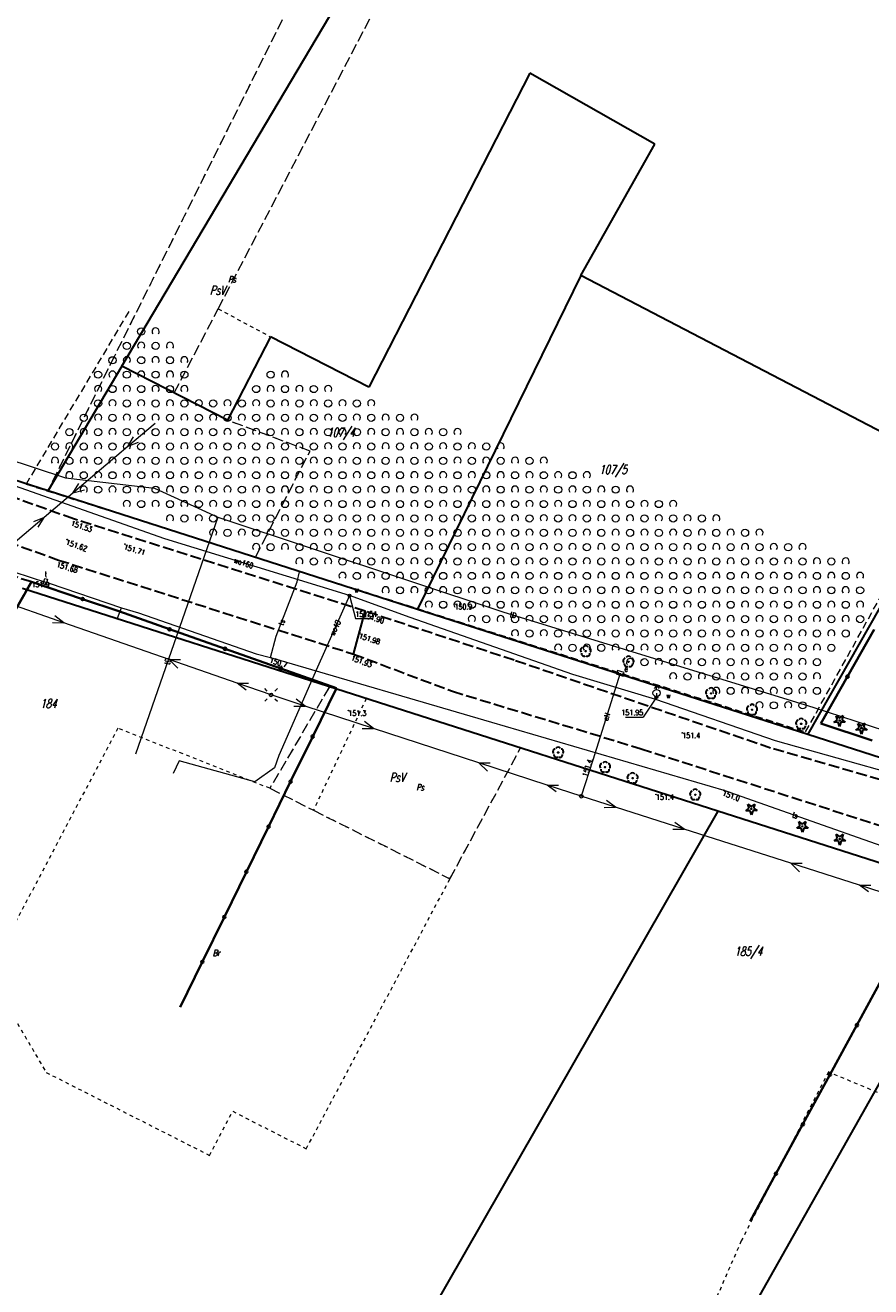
# Model space of a CAD drawing. Header units: metres. Extents: x 8430084 to 8437887, y 5768320 to 5771876.
# Tile 35 of 50: x 8434098 to 8434216, y 5770197 to 5770373. Entities that reach past the tile are written whole.
import ezdxf
from ezdxf.enums import TextEntityAlignment as Align

# ---------------------------------------------------------------- set-up
doc = ezdxf.new("R2010")
doc.units = ezdxf.units.M
doc.header["$MEASUREMENT"] = 0
for name, pattern in [('2_14', [1, -1]), ('2_OTKJ', [2, 1.5, -0.5]), ('2_OTZK', [1.5, 1, -0.5]), ('4_SUEP_A', [0]), ('4_SUTP_A', [0]), ('4_SUTS', [0]), ('4_SUWP', [0]), ('GDE', [0]), ('GUK', [2, 1.5, -0.5]), ('GUZ', [1, 0.5, -0.5])]:
    doc.linetypes.add(name, pattern=pattern)
doc.layers.get('0').update_dxf_attribs({"color": 250, "linetype": 'CONTINUOUS', "lineweight": 100})
for name, color, linetype, lineweight in [('Dzialki', 4, 'GDE', 30), ('Numery_dzialek', 4, 'CONTINUOUS', 30), ('OTK_L_0', 253, '2_OTKJ', 30), ('OTO_L_0', 252, 'CONTINUOUS', 35), ('OTR_T_0', 253, 'CONTINUOUS', 18), ('OTR_T_1', 253, 'CONTINUOUS', 18), ('OTZ_L_1', 253, '2_OTZK', 18), ('OTZ_T_0', 253, 'CONTINUOUS', 30), ('OTZ_T_1', 253, 'CONTINUOUS', 30), ('SUE_E_T_1', 1, 'CONTINUOUS', 0), ('SUE_T_3', 1, 'CONTINUOUS', 18), ('SUE_T_4', 7, 'CONTINUOUS', 18), ('SUEP_E_T_0', 1, 'CONTINUOUS', 0), ('SUEP_L_0', 1, '4_SUEP_A', 18), ('SUER_T_0', 1, 'CONTINUOUS', 18), ('SUP_T_2', 1, 'CONTINUOUS', 18), ('SUW_E_T_2', 5, 'CONTINUOUS', 0), ('SUW_T_2', 5, 'CONTINUOUS', 18), ('SUW_T_5', 5, 'CONTINUOUS', 18), ('SUWP_E_T_0', 5, 'CONTINUOUS', 0), ('SUWP_L_0', 5, '4_SUWP', 18), ('SUWR_T_0', 5, 'CONTINUOUS', 18), ('Uzytki', 253, 'GUZ', 18)]:
    doc.layers.add(name, color=color, linetype=linetype, lineweight=lineweight)
for name, color, linetype, lineweight, true_color in [('Kontury', 7, 'GUK', 18, 0x008000), ('Numery_konturow', 7, 'CONTINUOUS', 13, 0x008000), ('Numery_uzytkow', 7, 'CONTINUOUS', 9, 0x008000), ('SUT_E_T_1', 7, 'CONTINUOUS', 0, 0xff9100), ('SUT_L_0', 7, '4_SUTS', 18, 0xff9100), ('SUTP_E_T_0', 7, 'CONTINUOUS', 0, 0xff9100), ('SUTP_L_0', 7, '4_SUTP_A', 18, 0xff9100), ('SUTR_T_0', 7, 'CONTINUOUS', 18, 0xff9100)]:
    doc.layers.add(name, color=color, linetype=linetype, lineweight=lineweight, true_color=true_color)
doc.styles.get("Standard").update_dxf_attribs({"font": 'Simplex.SHX', "width": 0.75})

# ---------------------------------------------------------------- blocks, each defined once
blk = doc.blocks.new('2_OTZK')
at = {"color": 0, "linetype": 'Continuous'}
for centre in [(-1, 1), (1, -1)]:
    blk.add_circle(centre, 0.5, dxfattribs=at)
for centre, start, end in [((1, 1), 318.5904, 221.4096), ((-1, -1), 318.7031, 221.2969)]:
    blk.add_arc(centre, 0.5, start, end, dxfattribs=at)
blk = doc.blocks.new('2_OTRN')
at = {"color": 0, "linetype": 'Continuous'}
blk.add_circle((0, 0), 0.045, dxfattribs=at)
blk = doc.blocks.new('2_OTRS')
at = {"color": 0, "linetype": 'Continuous'}
blk.add_circle((0, 0), 0.045, dxfattribs=at)
blk = doc.blocks.new('2_OTZG')
at = {"color": 0, "linetype": 'Continuous'}
for p, q in [((-0.78225, -0.26495), (-0.3012, 0.09375)), ((-0.3012, 0.09375), (-0.4937, 0.6621)), ((-0.4937, 0.6621), (-0.0039, 0.31545)), ((-0.0039, 0.31545), (0.4771, 0.67415)), ((0.4771, 0.67415), (0.2988, 0.1012)), ((0.2988, 0.1012), (0.7886, -0.24545)), ((-0.18225, -0.2575), (-0.78225, -0.26495)), ((0.01025, -0.82585), (-0.18225, -0.2575)), ((0.1886, -0.2529), (0.01025, -0.82585)), ((0.7886, -0.24545), (0.1886, -0.2529))]:
    blk.add_line(p, q, dxfattribs=at)
blk.add_circle((0, 0), 0.045, dxfattribs=at)
blk = doc.blocks.new('2_OTZL')
at = {"color": 0, "linetype": 'Continuous'}
blk.add_circle((0, 0), 0.045, dxfattribs=at)
for centre, start, end in [((-0.36, 0.12), 102.1445, 221.86), ((0, 0.38), 30.1401, 149.8599), ((0.36, 0.12), 318.14, 77.8555), ((-0.22, -0.3), 174.1482, 293.8542), ((0.22, -0.3), 246.1458, 5.8518)]:
    blk.add_arc(centre, 0.375, start, end, dxfattribs=at)
blk = doc.blocks.new('4_SUEO_W')
at = {"color": 0, "linetype": 'Continuous'}
for p, q in [((-0.53035, 0.53035), (-0.8839, 0.8839)), ((0.53035, 0.53035), (0.8839, 0.8839)), ((-0.53035, -0.53035), (-0.8839, -0.8839)), ((0.53035, -0.53035), (0.8839, -0.8839))]:
    blk.add_line(p, q, dxfattribs=at)
blk.add_circle((0, 0), 0.025, dxfattribs=at)
blk = doc.blocks.new('4_SUPP')
at = {"color": 0, "linetype": 'Continuous'}
blk.add_circle((0, 0), 0.25, dxfattribs=at)
blk = doc.blocks.new('4_SUES')
at = {"color": 0, "linetype": 'Continuous'}
for p, q in [((0.5, 0.25), (-0.5, 0.25)), ((-0.5, 0.25), (-0.5, -0.25)), ((0.5, -0.25), (0.5, 0.25)), ((-0.5, -0.25), (0.5, -0.25))]:
    blk.add_line(p, q, dxfattribs=at)
blk = doc.blocks.new('4_SUPS')
at = {"color": 0, "linetype": 'Continuous'}
blk.add_circle((0, 0), 0.0625, dxfattribs=at)
blk = doc.blocks.new('4_SUWH')
at = {"color": 0, "linetype": 'Continuous'}
for p, q in [((0, 1), (-0.35355, 0.64645)), ((0, 1), (0.35355, 0.64645)), ((0, 0.5), (0, 1))]:
    blk.add_line(p, q, dxfattribs=at)
blk.add_circle((0, 0), 0.5, dxfattribs=at)
blk = doc.blocks.new('4_SUWW')
at = {"color": 0, "linetype": 'Continuous'}
for radius in [0.2, 0.175, 0.15, 0.125, 0.1, 0.075, 0.05, 0.025, 0.00715]:
    blk.add_circle((0, 0), radius, dxfattribs=at)

msp = doc.modelspace()

# ---------------------------------------------------------------- linework, layer by layer
at = {"layer": 'Dzialki'}
for p, q in [((8434111.71, 5770325.33), (8434144.08, 5770379.84)), ((8434168.46, 5770366.06), (8434146.06, 5770322.39)), ((8434185.87, 5770356.22), (8434168.46, 5770366.06)), ((8434175.54, 5770337.93), (8434185.87, 5770356.22)), ((8434175.54, 5770337.93), (8434152.85, 5770291.54)), ((8434227.86, 5770310.66), (8434175.54, 5770337.93)), ((8434132.36, 5770329.41), (8434126.4, 5770317.8)), ((8434146.06, 5770322.39), (8434132.36, 5770329.41)), ((8434111.71, 5770325.33), (8434101.43, 5770308.03)), ((8434126.4, 5770317.8), (8434111.71, 5770325.33)), ((8434081.21, 5770314.52), (8434101.43, 5770308.03)), ((8434227.86, 5770310.66), (8434207.13, 5770274.13)), ((8434101.43, 5770308.03), (8434152.85, 5770291.54)), ((8434194.63, 5770263.43), (8434097.86, 5770294.41)), ((8434152.85, 5770291.54), (8434207.13, 5770274.13)), ((8434207.13, 5770274.13), (8434237.77, 5770264.31)), ((8434194.63, 5770263.43), (8433863.27, 5769685.62)), ((8434231.73, 5770251.53), (8434194.63, 5770263.43)), ((8433900.82, 5769664.56), (8434231.73, 5770251.53))]:
    msp.add_line(p, q, dxfattribs=at)
at = {"layer": 'Kontury'}
for p, q in [((8434139.38, 5770384.25), (8434110.67, 5770326.72)), ((8434125.12, 5770333.3), (8434148.97, 5770378.98)), ((8434119, 5770321.59), (8434125.12, 5770333.3)), ((8434110.67, 5770326.72), (8434101.43, 5770308.03)), ((8434126.4, 5770317.8), (8434119, 5770321.59)), ((8434137.88, 5770313.51), (8434126.4, 5770317.8)), ((8434084.45, 5770313.48), (8434101.43, 5770308.03)), ((8434130.3, 5770298.77), (8434137.88, 5770313.51)), ((8434101.43, 5770308.03), (8434130.3, 5770298.77)), ((8434130.3, 5770298.77), (8434152.85, 5770291.54)), ((8434140.58, 5770280.73), (8434097.86, 5770294.41)), ((8434152.85, 5770291.54), (8434207.13, 5770274.13)), ((8434140.58, 5770280.73), (8434132.3, 5770266.6)), ((8434145.7, 5770279.09), (8434140.58, 5770280.73)), ((8434167.17, 5770272.22), (8434145.7, 5770279.09)), ((8434207.13, 5770274.13), (8434237.77, 5770264.31)), ((8434157.35, 5770254.02), (8434167.17, 5770272.22)), ((8434194.63, 5770263.43), (8434167.17, 5770272.22)), ((8434132.3, 5770266.6), (8434138.36, 5770263.55)), ((8434138.36, 5770263.55), (8434157.35, 5770254.02)), ((8434231.73, 5770251.53), (8434194.63, 5770263.43))]:
    msp.add_line(p, q, dxfattribs=at)
at = {"layer": 'OTK_L_0', "linetype": '2_OTKJ'}
for p, q in [((8434104.98, 5770304.08), (8434085.93, 5770310.87)), ((8434084.6, 5770304.97), (8434102.9, 5770298.35)), ((8434145.56, 5770291.23), (8434104.98, 5770304.08)), ((8434102.9, 5770298.35), (8434143.95, 5770285.27)), ((8434099.14, 5770295.33), (8434095.61, 5770296.39)), ((8434077.44, 5770257.44), (8434099.14, 5770295.33)), ((8434166.27, 5770284.41), (8434145.56, 5770291.23)), ((8434143.95, 5770285.27), (8434157.71, 5770280.09)), ((8434201.96, 5770272.19), (8434166.27, 5770284.41)), ((8434157.71, 5770280.09), (8434183.95, 5770272.11)), ((8434183.95, 5770272.11), (8434226.48, 5770258.42)), ((8434228.77, 5770264.45), (8434201.96, 5770272.19))]:
    msp.add_line(p, q, dxfattribs=at)
at = {"layer": 'OTK_L_0', "linetype": '2_14'}
msp.add_line((8434143.95, 5770285.27), (8434145.56, 5770291.23), dxfattribs=at)
at = {"layer": 'OTO_L_0'}
for p, q in [((8434095.5, 5770288.99), (8434099.14, 5770295.33)), ((8434099.14, 5770295.33), (8434106.24, 5770292.92)), ((8434106.24, 5770292.92), (8434111.26, 5770291.22)), ((8434111.26, 5770291.22), (8434118.33, 5770288.73)), ((8434118.33, 5770288.73), (8434126.07, 5770286)), ((8434212.65, 5770282.14), (8434216.35, 5770288.68)), ((8434126.07, 5770286), (8434133.82, 5770283.27)), ((8434133.82, 5770283.27), (8434141.56, 5770280.54)), ((8434208.95, 5770275.62), (8434212.65, 5770282.14)), ((8434141.56, 5770280.54), (8434138.26, 5770273.81)), ((8434208.95, 5770275.62), (8434216.06, 5770273.23)), ((8434138.26, 5770273.81), (8434135.18, 5770267.53)), ((8434135.18, 5770267.53), (8434132.11, 5770261.26)), ((8434132.11, 5770261.26), (8434129.03, 5770254.99)), ((8434129.03, 5770254.99), (8434125.96, 5770248.71)), ((8434125.96, 5770248.71), (8434122.89, 5770242.44)), ((8434122.89, 5770242.44), (8434119.81, 5770236.17)), ((8434213.96, 5770233.65), (8434217.72, 5770240.54)), ((8434210.21, 5770226.76), (8434213.96, 5770233.65)), ((8434206.45, 5770219.87), (8434210.21, 5770226.76)), ((8434202.7, 5770212.98), (8434206.45, 5770219.87)), ((8434199.11, 5770206.4), (8434202.7, 5770212.98))]:
    msp.add_line(p, q, dxfattribs=at)
for centre in [(8434106.24, 5770292.92), (8434118.33, 5770288.73), (8434126.07, 5770286), (8434133.82, 5770283.27), (8434212.65, 5770282.14), (8434138.26, 5770273.81), (8434135.18, 5770267.53), (8434132.11, 5770261.26), (8434129.03, 5770254.99), (8434125.96, 5770248.71), (8434122.89, 5770242.44), (8434213.96, 5770233.65), (8434210.21, 5770226.76), (8434206.45, 5770219.87), (8434202.7, 5770212.98)]:
    msp.add_circle(centre, 0.17, dxfattribs=at)
at = {"layer": 'OTZ_L_1', "linetype": '2_OTZK'}
for p, q in [((8434112.67, 5770332.93), (8434098.37, 5770308.91)), ((8434098.37, 5770308.91), (8434206.83, 5770274.44)), ((8434206.83, 5770274.44), (8434219.4, 5770297.14))]:
    msp.add_line(p, q, dxfattribs=at)
at = {"layer": 'SUEP_L_0', "linetype": '4_SUEP_A'}
for p, q in [((8434116.33, 5770317.36), (8434112.52, 5770314.13)), ((8434112.52, 5770314.13), (8434113.34, 5770315.48)), ((8434112.52, 5770314.13), (8434104.89, 5770307.66)), ((8434113.98, 5770314.72), (8434112.52, 5770314.13)), ((8434104.89, 5770307.66), (8434105.71, 5770309.01)), ((8434106.52, 5770308.06), (8434104.89, 5770307.66)), ((8434104.89, 5770307.66), (8434100.9, 5770304.28)), ((8434100.9, 5770304.28), (8434093.28, 5770297.81)), ((8434100.9, 5770304.28), (8434099.43, 5770303.69)), ((8434100.08, 5770302.93), (8434100.9, 5770304.28)), ((8434103.63, 5770289.64), (8434094.18, 5770292.93)), ((8434103.63, 5770289.64), (8434102.37, 5770290.61)), ((8434102.05, 5770289.66), (8434103.63, 5770289.64)), ((8434118.3, 5770284.53), (8434103.63, 5770289.64)), ((8434127.74, 5770281.24), (8434118.3, 5770284.53)), ((8434119.47, 5770283.33), (8434118.3, 5770284.53)), ((8434118.3, 5770284.53), (8434119.88, 5770284.51)), ((8434181.03, 5770282.61), (8434177.2, 5770270.51)), ((8434132.46, 5770279.59), (8434127.74, 5770281.24)), ((8434128.99, 5770280.27), (8434127.74, 5770281.24)), ((8434127.74, 5770281.24), (8434129.32, 5770281.21)), ((8434137.21, 5770278.04), (8434132.46, 5770279.59)), ((8434135.63, 5770278.03), (8434137.21, 5770278.04)), ((8434137.21, 5770278.04), (8434135.94, 5770278.98)), ((8434146.72, 5770274.93), (8434137.21, 5770278.04)), ((8434145.14, 5770274.92), (8434146.72, 5770274.93)), ((8434146.72, 5770274.93), (8434145.45, 5770275.88)), ((8434161.37, 5770270.15), (8434146.72, 5770274.93)), ((8434161.37, 5770270.15), (8434162.95, 5770270.16)), ((8434170.87, 5770267.05), (8434161.37, 5770270.15)), ((8434162.56, 5770268.97), (8434161.37, 5770270.15)), ((8434177.2, 5770270.51), (8434175.62, 5770265.5)), ((8434170.87, 5770267.05), (8434172.45, 5770267.06)), ((8434175.62, 5770265.5), (8434170.87, 5770267.05)), ((8434172.14, 5770266.11), (8434170.87, 5770267.05)), ((8434180.39, 5770263.97), (8434175.62, 5770265.5)), ((8434178.81, 5770263.95), (8434180.39, 5770263.97)), ((8434180.39, 5770263.97), (8434179.11, 5770264.91)), ((8434189.91, 5770260.93), (8434180.39, 5770263.97)), ((8434188.33, 5770260.91), (8434189.91, 5770260.93)), ((8434189.91, 5770260.93), (8434188.63, 5770261.86)), ((8434204.78, 5770256.17), (8434189.91, 5770260.93)), ((8434204.78, 5770256.17), (8434206.36, 5770256.19)), ((8434214.3, 5770253.12), (8434204.78, 5770256.17)), ((8434205.98, 5770255), (8434204.78, 5770256.17)), ((8434214.3, 5770253.12), (8434215.88, 5770253.14)), ((8434219.07, 5770251.6), (8434214.3, 5770253.12)), ((8434215.58, 5770252.19), (8434214.3, 5770253.12))]:
    msp.add_line(p, q, dxfattribs=at)
at = {"layer": 'SUT_L_0', "linetype": '4_SUTS'}
for p, q in [((8434100.75, 5770295.04), (8434101, 5770295.79)), ((8434101, 5770295.79), (8434101.37, 5770295.67)), ((8434101.37, 5770295.67), (8434101.12, 5770294.91)), ((8434101.12, 5770294.91), (8434100.75, 5770295.04))]:
    msp.add_line(p, q, dxfattribs=at)
at = {"layer": 'SUTP_L_0', "linetype": '4_SUTP_A'}
for p, q in [((8434095.27, 5770312.63), (8434103.88, 5770309.77)), ((8434103.88, 5770309.77), (8434116.25, 5770308.35)), ((8434116.25, 5770308.35), (8434125.06, 5770304.32)), ((8434125.06, 5770304.32), (8434113.61, 5770271.34)), ((8434125.06, 5770304.32), (8434164.83, 5770291.08)), ((8434083.36, 5770301.02), (8434101.22, 5770295.25)), ((8434136.11, 5770295.34), (8434136.43, 5770296.71)), ((8434101.22, 5770295.25), (8434101.59, 5770295.13)), ((8434101.59, 5770295.13), (8434101.48, 5770294.82)), ((8434101.59, 5770295.13), (8434111.66, 5770291.72)), ((8434133.18, 5770287.78), (8434136.11, 5770295.34)), ((8434111.08, 5770290.27), (8434111.66, 5770291.72)), ((8434111.66, 5770291.72), (8434114, 5770291.02)), ((8434114, 5770291.02), (8434130.39, 5770285.32)), ((8434164.83, 5770291.08), (8434207.81, 5770277.89)), ((8434132.4, 5770284.79), (8434133.18, 5770287.78)), ((8434130.39, 5770285.32), (8434132.4, 5770284.79)), ((8434132.4, 5770284.79), (8434163.11, 5770275.79)), ((8434207.81, 5770277.89), (8434235.04, 5770269.06)), ((8434163.11, 5770275.79), (8434195.43, 5770266.32)), ((8434195.43, 5770266.32), (8434224.49, 5770256.09))]:
    msp.add_line(p, q, dxfattribs=at)
at = {"layer": 'SUWP_L_0', "linetype": '4_SUWP'}
for p, q in [((8434117.67, 5770301.32), (8434084.17, 5770313.07)), ((8434143.38, 5770293.4), (8434117.67, 5770301.32)), ((8434143.38, 5770293.4), (8434138.94, 5770283.47)), ((8434151.79, 5770290.35), (8434143.38, 5770293.4)), ((8434174.42, 5770282.45), (8434151.79, 5770290.35)), ((8434138.94, 5770283.47), (8434133.53, 5770271.17)), ((8434185.97, 5770278.96), (8434174.42, 5770282.45)), ((8434186.09, 5770279.85), (8434186.07, 5770279.27)), ((8434186.07, 5770279.27), (8434185.97, 5770278.96)), ((8434202.65, 5770273.22), (8434185.97, 5770278.96)), ((8434226.08, 5770266.59), (8434202.65, 5770273.22)), ((8434133.53, 5770271.17), (8434132.96, 5770269.46)), ((8434119.68, 5770270.44), (8434118.83, 5770268.65)), ((8434130.19, 5770267.5), (8434119.68, 5770270.44)), ((8434132.96, 5770269.46), (8434130.19, 5770267.5))]:
    msp.add_line(p, q, dxfattribs=at)
at = {"layer": 'SUWR_T_0', "linetype": 'Continuous', "lineweight": 0}
for p, q in [((8434143.38, 5770293.4), (8434144.19, 5770290.21)), ((8434144.19, 5770290.21), (8434146.55, 5770290.21)), ((8434186.07, 5770279.27), (8434184.22, 5770276.51)), ((8434181.75, 5770276.51), (8434184.22, 5770276.51))]:
    msp.add_line(p, q, dxfattribs=at)
at = {"layer": 'Uzytki'}
for p, q in [((8434139.38, 5770384.25), (8434110.67, 5770326.72)), ((8434125.12, 5770333.3), (8434148.97, 5770378.98)), ((8434119, 5770321.59), (8434125.12, 5770333.3)), ((8434125.12, 5770333.3), (8434132.36, 5770329.41)), ((8434132.36, 5770329.41), (8434126.4, 5770317.8)), ((8434110.67, 5770326.72), (8434101.43, 5770308.03)), ((8434126.4, 5770317.8), (8434119, 5770321.59)), ((8434137.88, 5770313.51), (8434126.4, 5770317.8)), ((8434084.45, 5770313.48), (8434101.43, 5770308.03)), ((8434130.3, 5770298.77), (8434137.88, 5770313.51)), ((8434101.43, 5770308.03), (8434130.3, 5770298.77)), ((8434223.31, 5770302.65), (8434207.13, 5770274.13)), ((8434130.3, 5770298.77), (8434152.85, 5770291.54)), ((8434140.58, 5770280.73), (8434097.86, 5770294.41)), ((8434152.85, 5770291.54), (8434207.13, 5770274.13)), ((8434140.58, 5770280.73), (8434132.3, 5770266.6)), ((8434145.7, 5770279.09), (8434140.58, 5770280.73)), ((8434145.7, 5770279.09), (8434138.36, 5770263.55)), ((8434167.17, 5770272.22), (8434145.7, 5770279.09)), ((8434111.15, 5770274.96), (8434093.11, 5770240.77)), ((8434132.3, 5770266.6), (8434111.15, 5770274.96)), ((8434207.13, 5770274.13), (8434237.77, 5770264.31)), ((8434157.35, 5770254.02), (8434167.17, 5770272.22)), ((8434194.63, 5770263.43), (8434167.17, 5770272.22)), ((8434138.36, 5770263.55), (8434157.35, 5770254.02)), ((8434231.73, 5770251.53), (8434194.63, 5770263.43)), ((8434137.36, 5770216.46), (8434157.35, 5770254.02)), ((8434093.11, 5770240.77), (8434101.18, 5770227.08)), ((8434101.18, 5770227.08), (8434123.9, 5770215.54)), ((8434209.99, 5770227.14), (8434197.87, 5770203.64)), ((8434223.27, 5770221.6), (8434209.99, 5770227.14)), ((8434123.9, 5770215.54), (8434127.13, 5770221.67)), ((8434127.13, 5770221.67), (8434137.36, 5770216.46)), ((8434197.87, 5770203.64), (8434191.07, 5770188.06))]:
    msp.add_line(p, q, dxfattribs=at)

# ---------------------------------------------------------------- block references
at = {"layer": 'OTR_T_0'}
for p in [(8434104.98, 5770304.08), (8434104.1, 5770301.22), (8434112.13, 5770300.56), (8434102.9, 5770298.35), (8434145.56, 5770291.23), (8434144.84, 5770288.19), (8434143.95, 5770285.27)]:
    msp.add_blockref('2_OTRS', p, dxfattribs=at)
at = {"layer": 'OTR_T_1'}
for p in [(8434099.14, 5770295.33), (8434157.98, 5770292.24), (8434143.23, 5770277.41), (8434189.67, 5770274.32), (8434186.01, 5770265.76)]:
    msp.add_blockref('2_OTRN', p, dxfattribs=at)
at = {"layer": 'OTZ_L_1'}
for p in [(8434115.4, 5770329.14), (8434113.4, 5770327.14), (8434117.4, 5770327.14), (8434111.4, 5770325.14), (8434115.4, 5770325.14), (8434119.4, 5770325.14), (8434109.4, 5770323.14), (8434113.4, 5770323.14), (8434117.4, 5770323.14), (8434133.4, 5770323.14), (8434111.4, 5770321.14), (8434115.4, 5770321.14), (8434119.4, 5770321.14), (8434131.4, 5770321.14), (8434135.4, 5770321.14), (8434139.4, 5770321.14), (8434109.4, 5770319.14), (8434113.4, 5770319.14), (8434117.4, 5770319.14), (8434121.4, 5770319.14), (8434125.4, 5770319.14), (8434129.4, 5770319.14), (8434133.4, 5770319.14), (8434137.4, 5770319.14), (8434141.4, 5770319.14), (8434145.4, 5770319.14), (8434107.4, 5770317.14), (8434111.4, 5770317.14), (8434115.4, 5770317.14), (8434119.4, 5770317.14), (8434123.4, 5770317.14), (8434127.4, 5770317.14), (8434131.4, 5770317.14), (8434135.4, 5770317.14), (8434139.4, 5770317.14), (8434143.4, 5770317.14), (8434147.4, 5770317.14), (8434151.4, 5770317.14), (8434105.4, 5770315.14), (8434109.4, 5770315.14), (8434113.4, 5770315.14), (8434117.4, 5770315.14), (8434121.4, 5770315.14), (8434125.4, 5770315.14), (8434129.4, 5770315.14), (8434133.4, 5770315.14), (8434137.4, 5770315.14), (8434141.4, 5770315.14), (8434145.4, 5770315.14), (8434149.4, 5770315.14), (8434153.4, 5770315.14), (8434157.4, 5770315.14), (8434103.4, 5770313.14), (8434107.4, 5770313.14), (8434111.4, 5770313.14), (8434115.4, 5770313.14), (8434119.4, 5770313.14), (8434123.4, 5770313.14), (8434127.4, 5770313.14), (8434131.4, 5770313.14), (8434135.4, 5770313.14), (8434139.4, 5770313.14), (8434143.4, 5770313.14), (8434147.4, 5770313.14), (8434151.4, 5770313.14), (8434155.4, 5770313.14), (8434159.4, 5770313.14), (8434163.4, 5770313.14), (8434105.4, 5770311.14), (8434109.4, 5770311.14), (8434113.4, 5770311.14), (8434117.4, 5770311.14), (8434121.4, 5770311.14), (8434125.4, 5770311.14), (8434129.4, 5770311.14), (8434133.4, 5770311.14), (8434137.4, 5770311.14), (8434141.4, 5770311.14), (8434145.4, 5770311.14), (8434149.4, 5770311.14), (8434153.4, 5770311.14), (8434157.4, 5770311.14), (8434161.4, 5770311.14), (8434165.4, 5770311.14), (8434169.4, 5770311.14), (8434107.4, 5770309.14), (8434111.4, 5770309.14), (8434115.4, 5770309.14), (8434119.4, 5770309.14), (8434123.4, 5770309.14), (8434127.4, 5770309.14), (8434131.4, 5770309.14), (8434135.4, 5770309.14), (8434139.4, 5770309.14), (8434143.4, 5770309.14), (8434147.4, 5770309.14), (8434151.4, 5770309.14), (8434155.4, 5770309.14), (8434159.4, 5770309.14), (8434163.4, 5770309.14), (8434167.4, 5770309.14), (8434171.4, 5770309.14), (8434175.4, 5770309.14), (8434113.4, 5770307.14), (8434117.4, 5770307.14), (8434121.4, 5770307.14), (8434125.4, 5770307.14), (8434129.4, 5770307.14), (8434133.4, 5770307.14), (8434137.4, 5770307.14), (8434141.4, 5770307.14), (8434145.4, 5770307.14), (8434149.4, 5770307.14), (8434153.4, 5770307.14), (8434157.4, 5770307.14), (8434161.4, 5770307.14), (8434165.4, 5770307.14), (8434169.4, 5770307.14), (8434173.4, 5770307.14), (8434177.4, 5770307.14), (8434181.4, 5770307.14), (8434119.4, 5770305.14), (8434123.4, 5770305.14), (8434127.4, 5770305.14), (8434131.4, 5770305.14), (8434135.4, 5770305.14), (8434139.4, 5770305.14), (8434143.4, 5770305.14), (8434147.4, 5770305.14), (8434151.4, 5770305.14), (8434155.4, 5770305.14), (8434159.4, 5770305.14), (8434163.4, 5770305.14), (8434167.4, 5770305.14), (8434171.4, 5770305.14), (8434175.4, 5770305.14), (8434179.4, 5770305.14), (8434183.4, 5770305.14), (8434187.4, 5770305.14), (8434125.4, 5770303.14), (8434129.4, 5770303.14), (8434133.4, 5770303.14), (8434137.4, 5770303.14), (8434141.4, 5770303.14), (8434145.4, 5770303.14), (8434149.4, 5770303.14), (8434153.4, 5770303.14), (8434157.4, 5770303.14), (8434161.4, 5770303.14), (8434165.4, 5770303.14), (8434169.4, 5770303.14), (8434173.4, 5770303.14), (8434177.4, 5770303.14), (8434181.4, 5770303.14), (8434185.4, 5770303.14), (8434189.4, 5770303.14), (8434193.4, 5770303.14), (8434131.4, 5770301.14), (8434135.4, 5770301.14), (8434139.4, 5770301.14), (8434143.4, 5770301.14), (8434147.4, 5770301.14), (8434151.4, 5770301.14), (8434155.4, 5770301.14), (8434159.4, 5770301.14), (8434163.4, 5770301.14), (8434167.4, 5770301.14), (8434171.4, 5770301.14), (8434175.4, 5770301.14), (8434179.4, 5770301.14), (8434183.4, 5770301.14), (8434187.4, 5770301.14), (8434191.4, 5770301.14), (8434195.4, 5770301.14), (8434199.4, 5770301.14), (8434137.4, 5770299.14), (8434141.4, 5770299.14), (8434145.4, 5770299.14), (8434149.4, 5770299.14), (8434153.4, 5770299.14), (8434157.4, 5770299.14), (8434161.4, 5770299.14), (8434165.4, 5770299.14), (8434169.4, 5770299.14), (8434173.4, 5770299.14), (8434177.4, 5770299.14), (8434181.4, 5770299.14), (8434185.4, 5770299.14), (8434189.4, 5770299.14), (8434193.4, 5770299.14), (8434197.4, 5770299.14), (8434201.4, 5770299.14), (8434205.4, 5770299.14), (8434143.4, 5770297.14), (8434147.4, 5770297.14), (8434151.4, 5770297.14), (8434155.4, 5770297.14), (8434159.4, 5770297.14), (8434163.4, 5770297.14), (8434167.4, 5770297.14), (8434171.4, 5770297.14), (8434175.4, 5770297.14), (8434179.4, 5770297.14), (8434183.4, 5770297.14), (8434187.4, 5770297.14), (8434191.4, 5770297.14), (8434195.4, 5770297.14), (8434199.4, 5770297.14), (8434203.4, 5770297.14), (8434207.4, 5770297.14), (8434211.4, 5770297.14), (8434149.4, 5770295.14), (8434153.4, 5770295.14), (8434157.4, 5770295.14), (8434161.4, 5770295.14), (8434165.4, 5770295.14), (8434169.4, 5770295.14), (8434173.4, 5770295.14), (8434177.4, 5770295.14), (8434181.4, 5770295.14), (8434185.4, 5770295.14), (8434189.4, 5770295.14), (8434193.4, 5770295.14), (8434197.4, 5770295.14), (8434201.4, 5770295.14), (8434205.4, 5770295.14), (8434209.4, 5770295.14), (8434213.4, 5770295.14), (8434155.4, 5770293.14), (8434159.4, 5770293.14), (8434163.4, 5770293.14), (8434167.4, 5770293.14), (8434171.4, 5770293.14), (8434175.4, 5770293.14), (8434179.4, 5770293.14), (8434183.4, 5770293.14), (8434187.4, 5770293.14), (8434191.4, 5770293.14), (8434195.4, 5770293.14), (8434199.4, 5770293.14), (8434203.4, 5770293.14), (8434207.4, 5770293.14), (8434211.4, 5770293.14), (8434161.4, 5770291.14), (8434165.4, 5770291.14), (8434169.4, 5770291.14), (8434173.4, 5770291.14), (8434177.4, 5770291.14), (8434181.4, 5770291.14), (8434185.4, 5770291.14), (8434189.4, 5770291.14), (8434193.4, 5770291.14), (8434197.4, 5770291.14), (8434201.4, 5770291.14), (8434205.4, 5770291.14), (8434209.4, 5770291.14), (8434213.4, 5770291.14), (8434167.4, 5770289.14), (8434171.4, 5770289.14), (8434175.4, 5770289.14), (8434179.4, 5770289.14), (8434183.4, 5770289.14), (8434187.4, 5770289.14), (8434191.4, 5770289.14), (8434195.4, 5770289.14), (8434199.4, 5770289.14), (8434203.4, 5770289.14), (8434207.4, 5770289.14), (8434211.4, 5770289.14), (8434173.4, 5770287.14), (8434177.4, 5770287.14), (8434181.4, 5770287.14), (8434185.4, 5770287.14), (8434189.4, 5770287.14), (8434193.4, 5770287.14), (8434197.4, 5770287.14), (8434201.4, 5770287.14), (8434205.4, 5770287.14), (8434209.4, 5770287.14), (8434183.4, 5770285.14), (8434187.4, 5770285.14), (8434191.4, 5770285.14), (8434195.4, 5770285.14), (8434199.4, 5770285.14), (8434203.4, 5770285.14), (8434207.4, 5770285.14), (8434189.4, 5770283.14), (8434193.4, 5770283.14), (8434197.4, 5770283.14), (8434201.4, 5770283.14), (8434205.4, 5770283.14), (8434195.4, 5770281.14), (8434199.4, 5770281.14), (8434203.4, 5770281.14), (8434207.4, 5770281.14), (8434201.4, 5770279.14), (8434205.4, 5770279.14)]:
    msp.add_blockref('2_OTZK', p, dxfattribs=at)
at = {"layer": 'OTZ_T_0'}
for p in [(8434176.23, 5770285.67), (8434182.18, 5770284.21), (8434193.67, 5770279.81), (8434199.37, 5770277.53), (8434206.21, 5770275.57), (8434172.4, 5770271.58), (8434178.92, 5770269.54), (8434182.75, 5770268.01), (8434191.47, 5770265.71)]:
    msp.add_blockref('2_OTZL', p, dxfattribs=at)
at = {"layer": 'OTZ_T_1'}
for p in [(8434211.55, 5770276.04), (8434214.6, 5770274.97), (8434199.28, 5770263.74), (8434206.37, 5770261.31), (8434211.58, 5770259.54)]:
    msp.add_blockref('2_OTZG', p, dxfattribs=at)
at = {"layer": 'SUE_T_3'}
for name in ['4_SUEO_W', '4_SUPP']:
    msp.add_blockref(name, (8434132.46, 5770279.59), dxfattribs=at)
at = {"layer": 'SUE_T_4', "rotation": 341.9009207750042}
msp.add_blockref('4_SUES', (8434181.03, 5770282.61), dxfattribs=at)
at = {"layer": 'SUER_T_0'}
msp.add_blockref('4_SUPS', (8434177.2, 5770270.51), dxfattribs=at)
at = {"layer": 'SUP_T_2'}
for p in [(8434132.46, 5770279.59), (8434175.62, 5770265.5)]:
    msp.add_blockref('4_SUPP', p, dxfattribs=at)
at = {"layer": 'SUTR_T_0'}
for p in [(8434132.4, 5770284.79), (8434195.43, 5770266.32)]:
    msp.add_blockref('4_SUPS', p, dxfattribs=at)
at = {"layer": 'SUW_T_2'}
msp.add_blockref('4_SUWH', (8434186.09, 5770279.85), dxfattribs=at)
at = {"layer": 'SUW_T_5'}
for p in [(8434143.38, 5770293.4), (8434186.07, 5770279.27)]:
    msp.add_blockref('4_SUWW', p, dxfattribs=at)
at = {"layer": 'SUWR_T_0'}
for p in [(8434143.38, 5770293.4), (8434186.07, 5770279.27)]:
    msp.add_blockref('4_SUPS', p, dxfattribs=at)

# ---------------------------------------------------------------- texts
at = {"layer": 'Numery_dzialek', "oblique": 15, "width": 0.7}
for s, p in [('107/4', (8434140.25, 5770316.75)), ('107/5', (8434178.11, 5770311.57)), ('184', (8434100.35, 5770279.02)), ('185/4', (8434196.93, 5770244.56))]:
    msp.add_text(s, height=1.26, dxfattribs=at).set_placement(p, align=Align.TOP_LEFT)
at = {"layer": 'Numery_konturow', "oblique": 15, "width": 0.7}
for p in [(8434123.95, 5770336.51), (8434148.95, 5770268.74)]:
    msp.add_text('PsV', height=1.26, dxfattribs=at).set_placement(p, align=Align.TOP_LEFT)
at = {"layer": 'Numery_uzytkow', "oblique": 15, "width": 0.7}
for s, p in [('Ps', (8434126.49, 5770337.84)), ('Ps', (8434152.65, 5770267.18)), ('Br', (8434124.35, 5770244.15))]:
    msp.add_text(s, height=0.9, dxfattribs=at).set_placement(p, align=Align.TOP_LEFT)
at = {"layer": 'OTR_T_0', "lineweight": 9, "width": 0.7}
for s, rotation, p in [('151.53', 341.9516, (8434104.79, 5770303.86)), ('151.62', 341.1949, (8434104.1, 5770301.22)), ('151.71', 343.6019, (8434112.13, 5770300.56)), ('151.68', 343.3795, (8434102.75, 5770298.12)), ('151.90', 342.9121, (8434145.39, 5770291.1)), ('151.98', 342.9334, (8434144.84, 5770288.19)), ('151.93', 340.1934, (8434143.76, 5770285.12))]:
    msp.add_text(s, height=0.75, rotation=rotation, dxfattribs=at).set_placement(p, align=Align.TOP_LEFT)
at = {"layer": 'OTR_T_1', "lineweight": 9, "width": 0.7}
for s, p in [('151.9', (8434099.14, 5770295.33)), ('150.9', (8434157.98, 5770292.24)), ('151.3', (8434143.23, 5770277.41)), ('151.4', (8434189.67, 5770274.32)), ('151.4', (8434186.01, 5770265.76))]:
    msp.add_text(s, height=0.75, dxfattribs=at).set_placement(p, align=Align.TOP_LEFT)
at = {"layer": 'SUE_E_T_1', "lineweight": 9, "width": 0.7}
msp.add_text('e', height=0.75, dxfattribs=at).set_placement((8434181.61, 5770282.83))
at = {"layer": 'SUEP_E_T_0', "lineweight": 9, "width": 0.7}
msp.add_text('eN', height=0.75, rotation=72.4693, dxfattribs=at).set_placement((8434179.12, 5770276.56), align=Align.MIDDLE)
at = {"layer": 'SUER_T_0', "lineweight": 9, "width": 0.7}
msp.add_text('151.4', height=0.75, rotation=72.5495, dxfattribs=at).set_placement((8434177.2, 5770270.51), align=Align.RIGHT)
at = {"layer": 'SUT_E_T_1', "lineweight": 9, "width": 0.7}
msp.add_text('t', height=0.75, dxfattribs=at).set_placement((8434100.96, 5770296.03))
at = {"layer": 'SUTP_E_T_0', "lineweight": 9, "width": 0.7}
for s, rotation, p in [('tD', 346.3287, (8434166.11, 5770290.71)), ('ts', 68.7784, (8434133.92, 5770289.7)), ('tD', 76.9081, (8434118.09, 5770284.28)), ('ts', 340.6089, (8434205.36, 5770262.83))]:
    msp.add_text(s, height=0.75, rotation=rotation, dxfattribs=at).set_placement(p, align=Align.MIDDLE)
at = {"layer": 'SUTR_T_0', "lineweight": 9, "width": 0.7}
for s, rotation, p in [('150.7', 343.7453, (8434132.4, 5770284.79)), ('151.0', 340.6434, (8434195.43, 5770266.32))]:
    msp.add_text(s, height=0.75, rotation=rotation, dxfattribs=at).set_placement(p, align=Align.TOP_LEFT)
at = {"layer": 'SUW_E_T_2', "lineweight": 9, "width": 0.7}
for p in [(8434144.04, 5770294.6), (8434187.42, 5770279.87)]:
    msp.add_text('w', height=0.75, dxfattribs=at).set_placement(p, align=Align.TOP_LEFT)
at = {"layer": 'SUWP_E_T_0', "lineweight": 9, "width": 0.7}
for s, rotation, p in [('wo160', 341.9905, (8434128.65, 5770297.94)), ('wo40', 63.9181, (8434141.38, 5770288.92))]:
    msp.add_text(s, height=0.75, rotation=rotation, dxfattribs=at).set_placement(p, align=Align.MIDDLE)
at = {"layer": 'SUWR_T_0', "lineweight": 9, "width": 0.7}
msp.add_text('151.51', height=0.75, dxfattribs=at).set_placement((8434144.19, 5770290.46))
msp.add_text('151.95', height=0.75, dxfattribs=at).set_placement((8434184.22, 5770276.76), align=Align.RIGHT)

doc.saveas('drawing.dxf')
